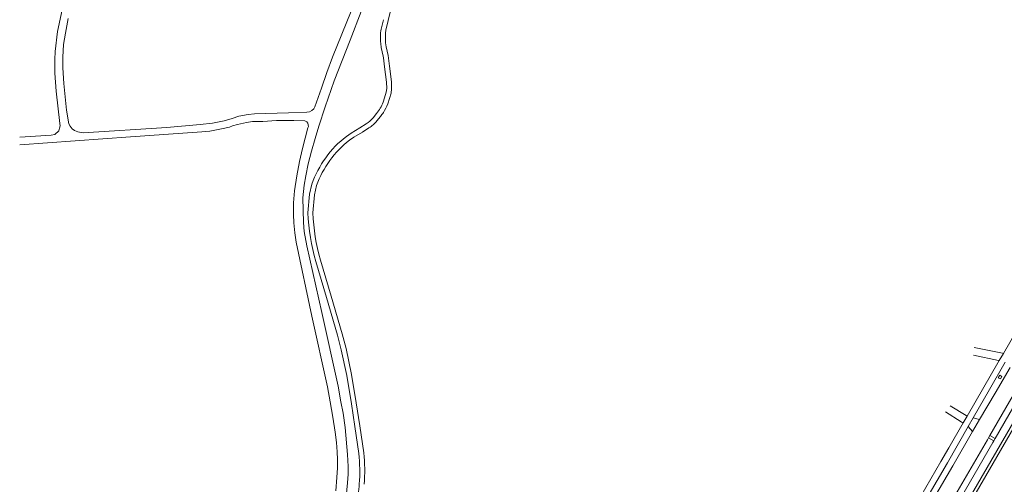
# Model space of a CAD drawing. Extents: x 145000 to 155000, y 457500 to 470000.
# Tile 96 of 196: x 148850 to 149251, y 462171 to 462361. Entities that reach past the tile are written whole.
import ezdxf

# ---------------------------------------------------------------- set-up
doc = ezdxf.new("R2010")
doc.units = 0
doc.header["$LTSCALE"] = 0.2
doc.header["$MEASUREMENT"] = 0
doc.layers.add('kant verharding', color=252, linetype='Continuous', lineweight=0)

msp = doc.modelspace()

# ---------------------------------------------------------------- linework, layer by layer
at = {"layer": 'kant verharding', "lineweight": 0}
for p, q in [((148994.16, 462320.75), (148995.57, 462322.49)), ((148997.13, 462321.24), (148995.71, 462319.49)), ((149248.8, 462221.95), (149238.68, 462224.03)), ((149238.88, 462227.17), (149250.51, 462224.87)), ((149250.87, 462224.8), (149249.17, 462221.88)), ((149250.51, 462224.87), (149250.87, 462224.8)), ((149249.17, 462221.88), (149236.05, 462199.24)), ((149249.17, 462221.88), (149248.8, 462221.95)), ((149233.68, 462196.96), (149227.2, 462201.03)), ((149235.69, 462199.46), (149229.2, 462203.45)), ((149228.58, 462186.35), (149234.44, 462196.48)), ((149234.08, 462196.71), (149233.68, 462196.96)), ((149234.44, 462196.48), (149234.08, 462196.71)), ((149236.05, 462199.24), (149234.44, 462196.48)), ((149236.05, 462199.24), (149235.69, 462199.46)), ((149236.52, 462195.01), (149238.56, 462198.55)), ((149238.27, 462192.99), (149241.16, 462197.89)), ((149238.56, 462198.55), (149241.16, 462197.89)), ((149238.27, 462192.99), (149236.52, 462195.01)), ((149244.75, 462190.41), (149245.3, 462191.36)), ((149246.89, 462189.16), (149244.75, 462190.41)), ((149247.44, 462190.12), (149245.3, 462191.36)), ((149246.89, 462189.16), (149247.44, 462190.12))]:
    msp.add_line(p, q, dxfattribs=at)
at = {"layer": 'kant verharding', "lineweight": 0, "flags": 128}
for points in [[(149397.98, 462441.45), (149390.6, 462429.22), (149380.31, 462412.09), (149370.09, 462394.82), (149359.9, 462377.56), (149349.78, 462360.33), (149336.33, 462337.13), (149308.56, 462289.35), (149293.35, 462263.08), (149280.19, 462240.41), (149266.89, 462217.43), (149223.06, 462141.87), (149218.88, 462134.7)], [(149002.67, 462371.82), (149002.3, 462370.22), (149001.65, 462366.43), (149001.24, 462364.33), (148999.4, 462356.42)], [(148850.24, 462312.79), (148863.09, 462313.63), (148864.57, 462313.92), (148866.15, 462315.42), (148866.48, 462316.46), (148866.68, 462317.51), (148866.64, 462318.46), (148865.15, 462331.57), (148864.61, 462338.95), (148864.61, 462344.45), (148864.73, 462347.75), (148865.59, 462355.85), (148867.6, 462364.66)], [(148985.16, 462364.17), (148977.67, 462345.41), (148975.37, 462339.22), (148973.17, 462332.78), (148970.45, 462325.14), (148970.05, 462324.34), (148969.22, 462323.72), (148968.22, 462323.2), (148967.2, 462322.98), (148959.69, 462322.71), (148945.82, 462322.33), (148943.24, 462322.04), (148939.48, 462321.35), (148936.73, 462320.42), (148933.5, 462319.46), (148928.82, 462318.6), (148923.69, 462317.93), (148910.19, 462316.81), (148876.15, 462314.65), (148873.85, 462314.98), (148872.55, 462315.54), (148871.58, 462316.29), (148870.83, 462317.34), (148870.31, 462318.2), (148869.31, 462323.78), (148868.17, 462334.73), (148867.74, 462341.11), (148867.76, 462345.43), (148868.14, 462350.58), (148868.83, 462355.18), (148870.04, 462361.1)], [(148983.17, 462166.42), (148983.72, 462172.14), (148983.97, 462175.67), (148984.01, 462178.79), (148983.78, 462183.64), (148982.73, 462194.57), (148981.9, 462200.48), (148981.03, 462205.08), (148979.95, 462211.44), (148973.32, 462241.49), (148967.14, 462268.65), (148966.07, 462274.43), (148965.76, 462278.11), (148965.48, 462288.08), (148966.13, 462293.31), (148966.77, 462297.08), (148967.75, 462301.97), (148969.1, 462307.09), (148970.52, 462312.26), (148972.12, 462317.35), (148974.66, 462325.22), (148978.36, 462335.8), (148984.83, 462352.3), (148989.34, 462363.98)], [(148997.44, 462356.83), (148998.34, 462360.67)], [(148998.34, 462345.16), (148998.26, 462345.77), (148997.48, 462349.28), (148997.25, 462351.02)], [(148999.23, 462351.27), (148999.46, 462349.63), (149000.23, 462346.11), (149000.79, 462341.75), (149001.66, 462335.31), (149001.68, 462332.51), (149001.45, 462330.72), (149000.1, 462326.38)], [(148998.34, 462327.46), (148999.48, 462331.15), (148999.68, 462332.63), (148999.66, 462335.17), (148998.81, 462341.49), (148998.34, 462345.16)], [(148998.21, 462327.04), (148998.34, 462327.46)], [(148850.35, 462309.69), (148895.37, 462312.91), (148924.38, 462315.05), (148927.68, 462315.33), (148932.36, 462316.21), (148935.69, 462316.95), (148936.87, 462317.44), (148938.97, 462318.06), (148942.55, 462318.79), (148945.1, 462319.15), (148949.28, 462319.28), (148954.8, 462319.63), (148961.85, 462319.65), (148966.35, 462319.46), (148967.15, 462319.03), (148967.55, 462318.55), (148967.89, 462317.12), (148967.62, 462316.68), (148965.38, 462308.28), (148964.23, 462302.99), (148963.1, 462297.15), (148962.12, 462291.02), (148961.75, 462286.05), (148961.68, 462281.4), (148961.81, 462277.92), (148962.24, 462273.87), (148962.8, 462270.02), (148969.26, 462239.96), (148975.53, 462211.18), (148976.73, 462205), (148977.82, 462198.85), (148978.74, 462192.69), (148979.23, 462188.51), (148979.58, 462184.74), (148979.72, 462181.51), (148979.7, 462178.21), (148979.43, 462174.21), (148978.93, 462168.81)], [(148983.34, 462313.17), (148985.27, 462314.48), (148988.72, 462316.59), (148991.39, 462318.28)], [(148992.46, 462316.59), (148989.77, 462314.89), (148986.35, 462312.79), (148984.51, 462311.55)], [(148967.62, 462282.07), (148968.26, 462289.68), (148969.24, 462293.72)], [(148971.16, 462293.15), (148970.24, 462289.36), (148969.62, 462282.02)], [(149250.87, 462224.8), (149263.22, 462246.15), (149276.7, 462269.28), (149285.79, 462285.03)], [(149297.26, 462280.81), (149286.54, 462262.44), (149273, 462239.05), (149258.4, 462213.89), (149245.3, 462191.36)], [(149247.44, 462190.12), (149260.67, 462212.97), (149276.21, 462239.78), (149289.13, 462262.06), (149299.9, 462280.45)], [(149229.83, 462151.03), (149255.11, 462194.59), (149281.24, 462239.67), (149304.59, 462279.92)], [(148988.33, 462184.07), (148986.76, 462194.99), (148985.35, 462204.27), (148983.39, 462215.76), (148981.2, 462226.27), (148979.6, 462232.21), (148975.18, 462247.52), (148970.83, 462262.21)], [(148972.75, 462262.77), (148977.1, 462248.08), (148981.52, 462232.75), (148983.15, 462226.73), (148985.36, 462216.13), (148987.32, 462204.59), (148988.74, 462195.29), (148990.32, 462184.32)], [(149251.52, 462221.16), (149245.2, 462210.05), (149238.56, 462198.55)], [(149253.52, 462219.06), (149247.53, 462208.57), (149241.16, 462197.89)], [(149249.33, 462215.92), (149248.76, 462214.89), (149249.65, 462214.38), (149250.22, 462215.31), (149249.33, 462215.92)], [(149219.7, 462165.86), (149228.08, 462180.16), (149236.52, 462195.01)], [(149222.31, 462165.5), (149230.22, 462179.04), (149238.27, 462192.99)], [(149207.97, 462126.76), (149217.85, 462143.81), (149218.89, 462145.56), (149218.83, 462145.59), (149229.17, 462163.47), (149244.31, 462189.65), (149244.75, 462190.41)], [(149210, 462125.51), (149210.07, 462125.65), (149225.99, 462153.11), (149231.29, 462162.21), (149246.5, 462188.49), (149246.89, 462189.16)], [(149217.18, 462166.7), (149225.31, 462180.7), (149228.58, 462186.35)]]:
    msp.add_lwpolyline(points, dxfattribs=at)
at = {"layer": 'kant verharding', "lineweight": 0, "extrusion": (0, 0, -1)}
for centre, radius, start, end in [((-149017.68, 462353.24), 20.56, 353.8134, 10.0549), ((-148981.72, 462333.57), 19.74, 201.3917, 212.6393), ((-148981.72, 462333.57), 19.74, 212.6393, 218.6733), ((-148985.14, 462328.07), 13.62, 219.0633, 237.4687), ((-149008.65, 462279.99), 41.73, 19.2061, 52.6677), ((-149048.99, 462285.05), 81.43, 343.7085, 357.8987), ((-148920.04, 462176.74), 70.69, 173.8444, 184.2733)]:
    msp.add_arc(centre, radius, start, end, dxfattribs=at)
at = {"layer": 'kant verharding', "lineweight": 0}
for centre, radius, start, end in [((149017.66, 462353.24), 18.53, 170.0968, 186.1063), ((148981.74, 462333.56), 17.71, 321.3258, 338.392), ((148985.14, 462328.07), 11.62, 302.5461, 320.921), ((149008.67, 462279.98), 39.75, 127.4194, 160.6497), ((149048.97, 462285.05), 79.41, 182.1844, 196.2891), ((148920, 462176.74), 68.72, 355.6769, 6.1268), ((148920.11, 462176.72), 68.61, 348.7074, 355.6863)]:
    msp.add_arc(centre, radius, start, end, dxfattribs=at)

doc.saveas('drawing.dxf')
